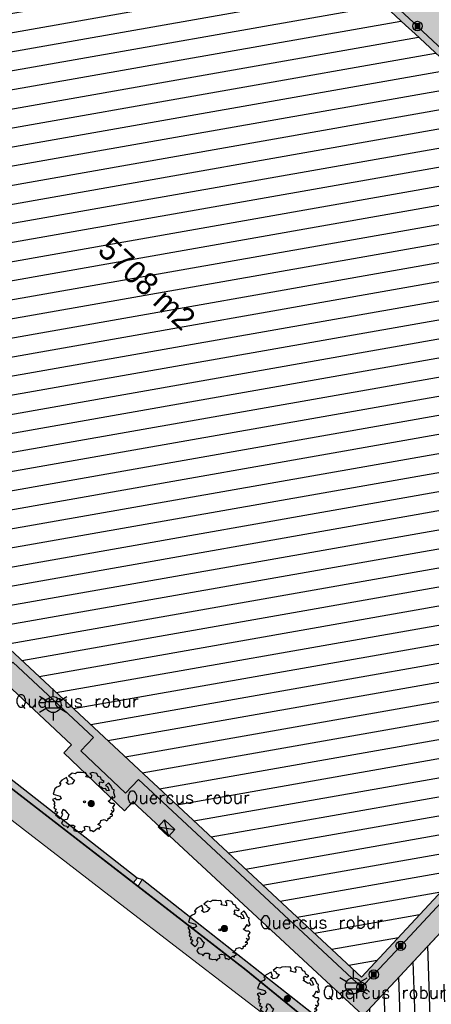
# Model space of a CAD drawing. Header units: metres. Extents: x 102852 to 106916, y 385458 to 392749.
# Tile 4 of 11: x 104504 to 104537, y 386010 to 386089. Entities that reach past the tile are written whole.
import ezdxf
from ezdxf.enums import TextEntityAlignment as Align

# ---------------------------------------------------------------- set-up
doc = ezdxf.new("R2010")
doc.units = ezdxf.units.M
for name, color, linetype, lineweight in [('0-BEPLANTING', 14, 'Continuous', 30), ('0-GRAS OM SPORTVELDEN', 2, 'Continuous', 30), ('0-HAAG', 82, 'Continuous', 30), ('0-HOCKEYVELD', 130, 'Continuous', 30), ('0-VERHARDING', 5, 'Continuous', 30), ('B-WE-GR-BOOM-S', 90, 'Continuous', 30), ('B-WE-GR-STRUIK-G', 90, 'Continuous', 13), ('B-WE-IE-MEUBILAIR_WEGMEUBILAIR-S', 7, 'Continuous', 30), ('B-WE-IE-OV-LICHTMAST-S', 40, 'Continuous', 30), ('B-WE-IE-TERREINAFSCHEIDING_KUNSTMATIG_HEKWERK-G', 6, 'Continuous', 0), ('B-WE-RI-HWA_KOLK_STRAATKOLK-S', 150, 'Continuous', 30), ('B-WE-VH-KANTVERHARDING-G', 60, 'Continuous', 13), ('B-WE-VH-MATERIAALGRENS-G', 31, 'Continuous', 13), ('Bomen', 84, 'Continuous', 0), ('Boomsoort', 10, 'Continuous', 0)]:
    doc.layers.add(name, color=color, linetype=linetype, lineweight=lineweight)
doc.styles.add('ISO 1 1000 T2 5 0', font='font_iso.shx', dxfattribs={"height": 2.5})
doc.styles.add('NLCS-ISO', font='NLCS-ISO.ttf')
doc.styles.add('NLCS-ISO-M200-T25', font='NLCS-ISO.ttf', dxfattribs={"height": 0.5})
doc.styles.add('Style-txt', font='txt.shx')

# ---------------------------------------------------------------- blocks, each defined once
blk = doc.blocks.new('SIE-WEG_PAAL_VAST_3')
blk.add_hatch(color=256).paths.add_polyline_path([(-0.37, -0.37), (-0.37, 0.37), (0.37, 0.37), (0.37, -0.37)])
blk.add_circle((0, 0), 0.75)
blk.add_3dface([(0.37, 0.37), (-0.37, 0.37), (-0.37, -0.37), (0.37, -0.37)])
at = {"style": 'NLCS-ISO'}
blk.add_attdef('TYPE', (0, 0), '', height=1.75, dxfattribs=at)
blk = doc.blocks.new('B-SIE-WEG_LICHTMAST-SO_3')
at = {"ltscale": 0.1}
for p, q in [((0, 1.27), (0, 2.53)), ((-1.1, 0.63), (-2.19, 1.27)), ((1.1, 0.63), (2.19, 1.27)), ((-1.1, -0.63), (-2.19, -1.27)), ((0, -1.27), (0, -2.53)), ((1.1, -0.63), (2.19, -1.27))]:
    blk.add_line(p, q, dxfattribs=at)
at = {"flags": 128}
for points in [[(-1.16, 0.5), (1.16, 0.5)], [(-1.16, -0.5), (1.16, -0.5)]]:
    blk.add_lwpolyline(points, dxfattribs=at)
at = {"ltscale": 0.1}
blk.add_circle((0, 0), 1.27, dxfattribs=at)
at = {"style": 'NLCS-ISO'}
blk.add_attdef('TYPE', text='', height=1.8, dxfattribs=at).set_placement((0, 2.53), align=Align.BOTTOM_CENTER)
blk = doc.blocks.new('Straatkolk 300x450')
at = {"layer": 'B-WE-RI-HWA_KOLK_STRAATKOLK-S'}
for p, q in [((-1.13, -0.75), (1.13, 0.75)), ((1.13, -0.75), (-1.13, 0.75))]:
    blk.add_line(p, q, dxfattribs=at)
blk.add_3dface([(-1.13, -0.75), (1.13, -0.75), (1.13, 0.75), (-1.13, 0.75)], dxfattribs=at)
blk = doc.blocks.new('SGR-BOOM_06_7')
at = {"linetype": 'Continuous', "flags": 128}
blk.add_lwpolyline([(2.7, 3.52), (2.53, 3.94), (2.2, 4.06), (1.94, 4.52), (1.27, 4.69), (0.86, 4.52), (1.11, 4.27), (1.06, 3.81), (0.23, 3.98), (0.35, 4.32), (0.18, 4.69), (-0.15, 4.61), (-0.49, 4.69), (-1.15, 4.65), (-1.49, 4.48), (-1.95, 4.57), (-2.54, 4.11), (-2.12, 3.9), (-1.99, 3.64), (-1.58, 3.44), (-1.99, 2.89), (-2.54, 2.77), (-2.92, 3.1), (-2.62, 3.22), (-2.87, 3.86), (-3.63, 3.43), (-4, 3.02), (-3.79, 2.85), (-4, 2.51), (-4.42, 2.35), (-4.72, 2.05), (-5.01, 1.21), (-3.88, 0.92), (-3.71, 0.54), (-4, 0.29), (-4.51, 0.29), (-4.6, 0.56), (-5.09, 0.38), (-4.76, -0.17), (-4.93, -0.38), (-4.72, -0.54), (-4.88, -1.01), (-4.53, -1.18), (-4.72, -1.55), (-4.42, -1.59), (-4.29, -1.71), (-4.62, -2.11), (-3.92, -2.68), (-3.67, -2.43), (-3.46, -1.97), (-3.63, -1.76), (-3.42, -1.17), (-3.12, -1.34), (-2.79, -1.76), (-2.5, -2.01), (-2.79, -2.81), (-3.42, -2.93), (-3.67, -3.39), (-3.33, -3.77), (-2.83, -3.9), (-2.77, -4.02), (-2.71, -4.15), (-2.33, -3.73), (-1.83, -3.73), (-1.57, -3.9), (-1.7, -4.27), (-1.7, -4.61), (-1.15, -4.74), (-0.61, -4.69), (-0.49, -4.94), (-0.23, -4.65), (0.1, -4.48), (-0.06, -4.01), (0.27, -3.9), (0.77, -4.02), (0.86, -4.61), (1.15, -4.57), (1.44, -4.74), (2.07, -4.23), (2.37, -4.36), (2.32, -4.15), (2.66, -3.98), (2.41, -3.73), (2.11, -3.64), (2.57, -3.23), (2.62, -2.98), (3.16, -2.85), (3.54, -3.06), (3.79, -2.81), (3.77, -2.63), (4.12, -2.63), (4.12, -2.39), (4.46, -2.26), (4.46, -2.05), (4.08, -2.05), (4.54, -1.59), (4.25, -1.42), (4.63, -1.55), (4.75, -1.26), (4.54, -0.92), (4.84, -0.46), (4.67, -0.25), (4.25, -0.25), (3.75, 0.08), (4.08, 0.29), (4.38, 0.84), (4.54, 0.59), (4.88, 0.71), (4.67, 1.43), (4.71, 1.89), (4.5, 1.97), (4.16, 2.64), (3.83, 3.01), (3.37, 2.6), (3.66, 2.43), (3.91, 1.8), (3.54, 1.72), (3.33, 2.14), (2.99, 2.05), (2.66, 2.31), (2.24, 2.51), (2.45, 2.68), (2.32, 2.93), (2.53, 3.18), (2.87, 3.06), (3.16, 3.23)], close=True, dxfattribs=at)
blk.add_circle((0, 0), 0.15)
at = {"style": 'NLCS-ISO-M200-T25'}
blk.add_attdef('TYPE', (0, 0), '', height=1.8, dxfattribs=at)
blk = doc.blocks.new('MPOLYGON_538')
at = {"layer": 'Bomen', "flags": 128}
for points in [[(104509.213, 386026.235), (104509.208, 386026.186), (104509.708, 386026.186)], [(104509.208, 386026.186), (104509.213, 386026.137), (104509.704, 386026.137)], [(104509.208, 386026.186), (104509.708, 386026.186), (104509.704, 386026.137)], [(104509.228, 386026.282), (104509.213, 386026.235), (104509.704, 386026.235)], [(104509.213, 386026.235), (104509.704, 386026.235), (104509.708, 386026.186)], [(104509.213, 386026.137), (104509.228, 386026.091), (104509.689, 386026.091)], [(104509.213, 386026.137), (104509.704, 386026.137), (104509.689, 386026.091)], [(104509.251, 386026.325), (104509.228, 386026.282), (104509.689, 386026.282)], [(104509.228, 386026.282), (104509.689, 386026.282), (104509.704, 386026.235)], [(104509.228, 386026.091), (104509.251, 386026.047), (104509.666, 386026.047)], [(104509.228, 386026.091), (104509.689, 386026.091), (104509.666, 386026.047)], [(104509.282, 386026.363), (104509.251, 386026.325), (104509.666, 386026.325)], [(104509.251, 386026.325), (104509.666, 386026.325), (104509.689, 386026.282)], [(104509.251, 386026.047), (104509.282, 386026.009), (104509.635, 386026.009)], [(104509.251, 386026.047), (104509.666, 386026.047), (104509.635, 386026.009)], [(104509.32, 386026.394), (104509.282, 386026.363), (104509.635, 386026.363)], [(104509.282, 386026.363), (104509.635, 386026.363), (104509.666, 386026.325)], [(104509.282, 386026.009), (104509.32, 386025.978), (104509.597, 386025.978)], [(104509.282, 386026.009), (104509.635, 386026.009), (104509.597, 386025.978)], [(104509.363, 386026.417), (104509.32, 386026.394), (104509.597, 386026.394)], [(104509.32, 386026.394), (104509.597, 386026.394), (104509.635, 386026.363)], [(104509.32, 386025.978), (104509.363, 386025.955), (104509.554, 386025.955)], [(104509.32, 386025.978), (104509.597, 386025.978), (104509.554, 386025.955)], [(104509.41, 386026.431), (104509.363, 386026.417), (104509.554, 386026.417)], [(104509.363, 386026.417), (104509.554, 386026.417), (104509.597, 386026.394)], [(104509.363, 386025.955), (104509.41, 386025.941), (104509.507, 386025.941)], [(104509.363, 386025.955), (104509.554, 386025.955), (104509.507, 386025.941)], [(104509.458, 386026.436), (104509.41, 386026.431), (104509.507, 386026.431)], [(104509.41, 386026.431), (104509.507, 386026.431), (104509.554, 386026.417)], [(104509.41, 386025.941), (104509.507, 386025.941), (104509.458, 386025.936)]]:
    blk.add_lwpolyline(points, close=True, dxfattribs=at)
at = {"layer": 'Bomen', "color": 74, "true_color": 0x55aa00, "flags": 128}
for points in [[(104509.208, 386026.186), (104509.213, 386026.235)], [(104509.213, 386026.137), (104509.208, 386026.186)], [(104509.213, 386026.235), (104509.228, 386026.282)], [(104509.228, 386026.091), (104509.213, 386026.137)], [(104509.228, 386026.282), (104509.251, 386026.325)], [(104509.251, 386026.047), (104509.228, 386026.091)], [(104509.251, 386026.325), (104509.282, 386026.363)], [(104509.282, 386026.009), (104509.251, 386026.047)], [(104509.282, 386026.363), (104509.32, 386026.394)], [(104509.32, 386025.978), (104509.282, 386026.009)], [(104509.32, 386026.394), (104509.363, 386026.417)], [(104509.363, 386025.955), (104509.32, 386025.978)], [(104509.363, 386026.417), (104509.41, 386026.431)], [(104509.41, 386025.941), (104509.363, 386025.955)], [(104509.41, 386026.431), (104509.458, 386026.436)], [(104509.458, 386025.936), (104509.41, 386025.941)], [(104509.458, 386026.436), (104509.507, 386026.431)], [(104509.507, 386025.941), (104509.458, 386025.936)], [(104509.507, 386026.431), (104509.554, 386026.417)], [(104509.554, 386025.955), (104509.507, 386025.941)], [(104509.554, 386026.417), (104509.597, 386026.394)], [(104509.597, 386025.978), (104509.554, 386025.955)], [(104509.597, 386026.394), (104509.635, 386026.363)], [(104509.635, 386026.009), (104509.597, 386025.978)], [(104509.635, 386026.363), (104509.666, 386026.325)], [(104509.666, 386026.047), (104509.635, 386026.009)], [(104509.666, 386026.325), (104509.689, 386026.282)], [(104509.689, 386026.091), (104509.666, 386026.047)], [(104509.689, 386026.282), (104509.704, 386026.235)], [(104509.704, 386026.137), (104509.689, 386026.091)], [(104509.704, 386026.235), (104509.708, 386026.186)], [(104509.708, 386026.186), (104509.704, 386026.137)]]:
    blk.add_lwpolyline(points, dxfattribs=at)
at = {"layer": 'Bomen'}
for points in [[(104509.213, 386026.235), (104509.208, 386026.186), (104509.708, 386026.186)], [(104509.228, 386026.282), (104509.213, 386026.235), (104509.704, 386026.235)], [(104509.213, 386026.235), (104509.704, 386026.235), (104509.708, 386026.186)], [(104509.251, 386026.325), (104509.228, 386026.282), (104509.689, 386026.282)], [(104509.228, 386026.282), (104509.689, 386026.282), (104509.704, 386026.235)], [(104509.282, 386026.363), (104509.251, 386026.325), (104509.666, 386026.325)], [(104509.251, 386026.325), (104509.666, 386026.325), (104509.689, 386026.282)], [(104509.32, 386026.394), (104509.282, 386026.363), (104509.635, 386026.363)], [(104509.282, 386026.363), (104509.635, 386026.363), (104509.666, 386026.325)], [(104509.363, 386026.417), (104509.32, 386026.394), (104509.597, 386026.394)], [(104509.32, 386026.394), (104509.597, 386026.394), (104509.635, 386026.363)], [(104509.41, 386026.431), (104509.363, 386026.417), (104509.554, 386026.417)], [(104509.363, 386026.417), (104509.554, 386026.417), (104509.597, 386026.394)], [(104509.458, 386026.436), (104509.41, 386026.431), (104509.507, 386026.431)], [(104509.41, 386026.431), (104509.507, 386026.431), (104509.554, 386026.417)]]:
    blk.add_solid(points, dxfattribs=at)
at = {"layer": 'Bomen', "extrusion": (0, 0, -1)}
for points in [[(-104509.208, 386026.186), (-104509.213, 386026.137), (-104509.704, 386026.137)], [(-104509.208, 386026.186), (-104509.708, 386026.186), (-104509.704, 386026.137)], [(-104509.213, 386026.137), (-104509.228, 386026.091), (-104509.689, 386026.091)], [(-104509.213, 386026.137), (-104509.704, 386026.137), (-104509.689, 386026.091)], [(-104509.228, 386026.091), (-104509.251, 386026.047), (-104509.666, 386026.047)], [(-104509.228, 386026.091), (-104509.689, 386026.091), (-104509.666, 386026.047)], [(-104509.251, 386026.047), (-104509.282, 386026.009), (-104509.635, 386026.009)], [(-104509.251, 386026.047), (-104509.666, 386026.047), (-104509.635, 386026.009)], [(-104509.282, 386026.009), (-104509.32, 386025.978), (-104509.597, 386025.978)], [(-104509.282, 386026.009), (-104509.635, 386026.009), (-104509.597, 386025.978)], [(-104509.32, 386025.978), (-104509.363, 386025.955), (-104509.554, 386025.955)], [(-104509.32, 386025.978), (-104509.597, 386025.978), (-104509.554, 386025.955)], [(-104509.363, 386025.955), (-104509.41, 386025.941), (-104509.507, 386025.941)], [(-104509.363, 386025.955), (-104509.554, 386025.955), (-104509.507, 386025.941)], [(-104509.41, 386025.941), (-104509.507, 386025.941), (-104509.458, 386025.936)]]:
    blk.add_solid(points, dxfattribs=at)
blk = doc.blocks.new('MPOLYGON_550')
at = {"layer": 'Bomen', "flags": 128}
for points in [[(104524.876, 386010.663), (104524.871, 386010.615), (104525.371, 386010.615)], [(104524.871, 386010.615), (104524.876, 386010.566), (104525.367, 386010.566)], [(104524.871, 386010.615), (104525.371, 386010.615), (104525.367, 386010.566)], [(104524.891, 386010.71), (104524.876, 386010.663), (104525.367, 386010.663)], [(104524.876, 386010.663), (104525.367, 386010.663), (104525.371, 386010.615)], [(104524.876, 386010.566), (104524.891, 386010.519), (104525.352, 386010.519)], [(104524.876, 386010.566), (104525.367, 386010.566), (104525.352, 386010.519)], [(104524.914, 386010.754), (104524.891, 386010.71), (104525.352, 386010.71)], [(104524.891, 386010.71), (104525.352, 386010.71), (104525.367, 386010.663)], [(104524.891, 386010.519), (104524.914, 386010.476), (104525.329, 386010.476)], [(104524.891, 386010.519), (104525.352, 386010.519), (104525.329, 386010.476)], [(104524.945, 386010.791), (104524.914, 386010.754), (104525.329, 386010.754)], [(104524.914, 386010.754), (104525.329, 386010.754), (104525.352, 386010.71)], [(104524.914, 386010.476), (104524.945, 386010.438), (104525.298, 386010.438)], [(104524.914, 386010.476), (104525.329, 386010.476), (104525.298, 386010.438)], [(104524.983, 386010.823), (104524.945, 386010.791), (104525.298, 386010.791)], [(104524.945, 386010.791), (104525.298, 386010.791), (104525.329, 386010.754)], [(104524.945, 386010.438), (104524.983, 386010.407), (104525.26, 386010.407)], [(104524.945, 386010.438), (104525.298, 386010.438), (104525.26, 386010.407)], [(104525.026, 386010.846), (104524.983, 386010.823), (104525.26, 386010.823)], [(104524.983, 386010.823), (104525.26, 386010.823), (104525.298, 386010.791)], [(104524.983, 386010.407), (104525.026, 386010.384), (104525.217, 386010.384)], [(104524.983, 386010.407), (104525.26, 386010.407), (104525.217, 386010.384)], [(104525.073, 386010.86), (104525.026, 386010.846), (104525.217, 386010.846)], [(104525.026, 386010.846), (104525.217, 386010.846), (104525.26, 386010.823)], [(104525.026, 386010.384), (104525.073, 386010.37), (104525.17, 386010.37)], [(104525.026, 386010.384), (104525.217, 386010.384), (104525.17, 386010.37)], [(104525.121, 386010.865), (104525.073, 386010.86), (104525.17, 386010.86)], [(104525.073, 386010.86), (104525.17, 386010.86), (104525.217, 386010.846)], [(104525.073, 386010.37), (104525.17, 386010.37), (104525.121, 386010.365)]]:
    blk.add_lwpolyline(points, close=True, dxfattribs=at)
at = {"layer": 'Bomen', "color": 74, "true_color": 0x55aa00, "flags": 128}
for points in [[(104524.871, 386010.615), (104524.876, 386010.663)], [(104524.876, 386010.566), (104524.871, 386010.615)], [(104524.876, 386010.663), (104524.891, 386010.71)], [(104524.891, 386010.519), (104524.876, 386010.566)], [(104524.891, 386010.71), (104524.914, 386010.754)], [(104524.914, 386010.476), (104524.891, 386010.519)], [(104524.914, 386010.754), (104524.945, 386010.791)], [(104524.945, 386010.438), (104524.914, 386010.476)], [(104524.945, 386010.791), (104524.983, 386010.823)], [(104524.983, 386010.407), (104524.945, 386010.438)], [(104524.983, 386010.823), (104525.026, 386010.846)], [(104525.026, 386010.384), (104524.983, 386010.407)], [(104525.026, 386010.846), (104525.073, 386010.86)], [(104525.073, 386010.37), (104525.026, 386010.384)], [(104525.073, 386010.86), (104525.121, 386010.865)], [(104525.121, 386010.365), (104525.073, 386010.37)], [(104525.121, 386010.865), (104525.17, 386010.86)], [(104525.17, 386010.37), (104525.121, 386010.365)], [(104525.17, 386010.86), (104525.217, 386010.846)], [(104525.217, 386010.384), (104525.17, 386010.37)], [(104525.217, 386010.846), (104525.26, 386010.823)], [(104525.26, 386010.407), (104525.217, 386010.384)], [(104525.26, 386010.823), (104525.298, 386010.791)], [(104525.298, 386010.438), (104525.26, 386010.407)], [(104525.298, 386010.791), (104525.329, 386010.754)], [(104525.329, 386010.476), (104525.298, 386010.438)], [(104525.329, 386010.754), (104525.352, 386010.71)], [(104525.352, 386010.519), (104525.329, 386010.476)], [(104525.352, 386010.71), (104525.367, 386010.663)], [(104525.367, 386010.566), (104525.352, 386010.519)], [(104525.367, 386010.663), (104525.371, 386010.615)], [(104525.371, 386010.615), (104525.367, 386010.566)]]:
    blk.add_lwpolyline(points, dxfattribs=at)
at = {"layer": 'Bomen'}
for points in [[(104524.876, 386010.663), (104524.871, 386010.615), (104525.371, 386010.615)], [(104524.891, 386010.71), (104524.876, 386010.663), (104525.367, 386010.663)], [(104524.876, 386010.663), (104525.367, 386010.663), (104525.371, 386010.615)], [(104524.914, 386010.754), (104524.891, 386010.71), (104525.352, 386010.71)], [(104524.891, 386010.71), (104525.352, 386010.71), (104525.367, 386010.663)], [(104524.945, 386010.791), (104524.914, 386010.754), (104525.329, 386010.754)], [(104524.914, 386010.754), (104525.329, 386010.754), (104525.352, 386010.71)], [(104524.983, 386010.823), (104524.945, 386010.791), (104525.298, 386010.791)], [(104524.945, 386010.791), (104525.298, 386010.791), (104525.329, 386010.754)], [(104525.026, 386010.846), (104524.983, 386010.823), (104525.26, 386010.823)], [(104524.983, 386010.823), (104525.26, 386010.823), (104525.298, 386010.791)], [(104525.073, 386010.86), (104525.026, 386010.846), (104525.217, 386010.846)], [(104525.026, 386010.846), (104525.217, 386010.846), (104525.26, 386010.823)], [(104525.121, 386010.865), (104525.073, 386010.86), (104525.17, 386010.86)], [(104525.073, 386010.86), (104525.17, 386010.86), (104525.217, 386010.846)]]:
    blk.add_solid(points, dxfattribs=at)
at = {"layer": 'Bomen', "extrusion": (0, 0, -1)}
for points in [[(-104524.871, 386010.615), (-104524.876, 386010.566), (-104525.367, 386010.566)], [(-104524.871, 386010.615), (-104525.371, 386010.615), (-104525.367, 386010.566)], [(-104524.876, 386010.566), (-104524.891, 386010.519), (-104525.352, 386010.519)], [(-104524.876, 386010.566), (-104525.367, 386010.566), (-104525.352, 386010.519)], [(-104524.891, 386010.519), (-104524.914, 386010.476), (-104525.329, 386010.476)], [(-104524.891, 386010.519), (-104525.352, 386010.519), (-104525.329, 386010.476)], [(-104524.914, 386010.476), (-104524.945, 386010.438), (-104525.298, 386010.438)], [(-104524.914, 386010.476), (-104525.329, 386010.476), (-104525.298, 386010.438)], [(-104524.945, 386010.438), (-104524.983, 386010.407), (-104525.26, 386010.407)], [(-104524.945, 386010.438), (-104525.298, 386010.438), (-104525.26, 386010.407)], [(-104524.983, 386010.407), (-104525.026, 386010.384), (-104525.217, 386010.384)], [(-104524.983, 386010.407), (-104525.26, 386010.407), (-104525.217, 386010.384)], [(-104525.026, 386010.384), (-104525.073, 386010.37), (-104525.17, 386010.37)], [(-104525.026, 386010.384), (-104525.217, 386010.384), (-104525.17, 386010.37)], [(-104525.073, 386010.37), (-104525.17, 386010.37), (-104525.121, 386010.365)]]:
    blk.add_solid(points, dxfattribs=at)
blk = doc.blocks.new('MPOLYGON_654')
at = {"layer": 'Bomen', "flags": 128}
for points in [[(104519.849, 386016.263), (104519.844, 386016.214), (104520.344, 386016.214)], [(104519.844, 386016.214), (104519.849, 386016.166), (104520.339, 386016.166)], [(104519.844, 386016.214), (104520.344, 386016.214), (104520.339, 386016.166)], [(104519.863, 386016.31), (104519.849, 386016.263), (104520.339, 386016.263)], [(104519.849, 386016.263), (104520.339, 386016.263), (104520.344, 386016.214)], [(104519.849, 386016.166), (104519.863, 386016.119), (104520.325, 386016.119)], [(104519.849, 386016.166), (104520.339, 386016.166), (104520.325, 386016.119)], [(104519.886, 386016.353), (104519.863, 386016.31), (104520.325, 386016.31)], [(104519.863, 386016.31), (104520.325, 386016.31), (104520.339, 386016.263)], [(104519.863, 386016.119), (104519.886, 386016.076), (104520.302, 386016.076)], [(104519.863, 386016.119), (104520.325, 386016.119), (104520.302, 386016.076)], [(104519.917, 386016.391), (104519.886, 386016.353), (104520.302, 386016.353)], [(104519.886, 386016.353), (104520.302, 386016.353), (104520.325, 386016.31)], [(104519.886, 386016.076), (104519.917, 386016.038), (104520.271, 386016.038)], [(104519.886, 386016.076), (104520.302, 386016.076), (104520.271, 386016.038)], [(104519.955, 386016.422), (104519.917, 386016.391), (104520.271, 386016.391)], [(104519.917, 386016.391), (104520.271, 386016.391), (104520.302, 386016.353)], [(104519.917, 386016.038), (104519.955, 386016.007), (104520.233, 386016.007)], [(104519.917, 386016.038), (104520.271, 386016.038), (104520.233, 386016.007)], [(104519.998, 386016.445), (104519.955, 386016.422), (104520.233, 386016.422)], [(104519.955, 386016.422), (104520.233, 386016.422), (104520.271, 386016.391)], [(104519.955, 386016.007), (104519.998, 386015.983), (104520.19, 386015.983)], [(104519.955, 386016.007), (104520.233, 386016.007), (104520.19, 386015.983)], [(104520.045, 386016.46), (104519.998, 386016.445), (104520.19, 386016.445)], [(104519.998, 386016.445), (104520.19, 386016.445), (104520.233, 386016.422)], [(104519.998, 386015.983), (104520.045, 386015.969), (104520.143, 386015.969)], [(104519.998, 386015.983), (104520.19, 386015.983), (104520.143, 386015.969)], [(104520.094, 386016.464), (104520.045, 386016.46), (104520.143, 386016.46)], [(104520.045, 386016.46), (104520.143, 386016.46), (104520.19, 386016.445)], [(104520.045, 386015.969), (104520.143, 386015.969), (104520.094, 386015.964)]]:
    blk.add_lwpolyline(points, close=True, dxfattribs=at)
at = {"layer": 'Bomen', "color": 74, "true_color": 0x55aa00, "flags": 128}
for points in [[(104519.844, 386016.214), (104519.849, 386016.263)], [(104519.849, 386016.166), (104519.844, 386016.214)], [(104519.849, 386016.263), (104519.863, 386016.31)], [(104519.863, 386016.119), (104519.849, 386016.166)], [(104519.863, 386016.31), (104519.886, 386016.353)], [(104519.886, 386016.076), (104519.863, 386016.119)], [(104519.886, 386016.353), (104519.917, 386016.391)], [(104519.917, 386016.038), (104519.886, 386016.076)], [(104519.917, 386016.391), (104519.955, 386016.422)], [(104519.955, 386016.007), (104519.917, 386016.038)], [(104519.955, 386016.422), (104519.998, 386016.445)], [(104519.998, 386015.983), (104519.955, 386016.007)], [(104519.998, 386016.445), (104520.045, 386016.46)], [(104520.045, 386015.969), (104519.998, 386015.983)], [(104520.045, 386016.46), (104520.094, 386016.464)], [(104520.094, 386015.964), (104520.045, 386015.969)], [(104520.094, 386016.464), (104520.143, 386016.46)], [(104520.143, 386015.969), (104520.094, 386015.964)], [(104520.143, 386016.46), (104520.19, 386016.445)], [(104520.19, 386015.983), (104520.143, 386015.969)], [(104520.19, 386016.445), (104520.233, 386016.422)], [(104520.233, 386016.007), (104520.19, 386015.983)], [(104520.233, 386016.422), (104520.271, 386016.391)], [(104520.271, 386016.038), (104520.233, 386016.007)], [(104520.271, 386016.391), (104520.302, 386016.353)], [(104520.302, 386016.076), (104520.271, 386016.038)], [(104520.302, 386016.353), (104520.325, 386016.31)], [(104520.325, 386016.119), (104520.302, 386016.076)], [(104520.325, 386016.31), (104520.339, 386016.263)], [(104520.339, 386016.166), (104520.325, 386016.119)], [(104520.339, 386016.263), (104520.344, 386016.214)], [(104520.344, 386016.214), (104520.339, 386016.166)]]:
    blk.add_lwpolyline(points, dxfattribs=at)
at = {"layer": 'Bomen'}
for points in [[(104519.849, 386016.263), (104519.844, 386016.214), (104520.344, 386016.214)], [(104519.863, 386016.31), (104519.849, 386016.263), (104520.339, 386016.263)], [(104519.849, 386016.263), (104520.339, 386016.263), (104520.344, 386016.214)], [(104519.886, 386016.353), (104519.863, 386016.31), (104520.325, 386016.31)], [(104519.863, 386016.31), (104520.325, 386016.31), (104520.339, 386016.263)], [(104519.917, 386016.391), (104519.886, 386016.353), (104520.302, 386016.353)], [(104519.886, 386016.353), (104520.302, 386016.353), (104520.325, 386016.31)], [(104519.955, 386016.422), (104519.917, 386016.391), (104520.271, 386016.391)], [(104519.917, 386016.391), (104520.271, 386016.391), (104520.302, 386016.353)], [(104519.998, 386016.445), (104519.955, 386016.422), (104520.233, 386016.422)], [(104519.955, 386016.422), (104520.233, 386016.422), (104520.271, 386016.391)], [(104520.045, 386016.46), (104519.998, 386016.445), (104520.19, 386016.445)], [(104519.998, 386016.445), (104520.19, 386016.445), (104520.233, 386016.422)], [(104520.094, 386016.464), (104520.045, 386016.46), (104520.143, 386016.46)], [(104520.045, 386016.46), (104520.143, 386016.46), (104520.19, 386016.445)]]:
    blk.add_solid(points, dxfattribs=at)
at = {"layer": 'Bomen', "extrusion": (0, 0, -1)}
for points in [[(-104519.844, 386016.214), (-104519.849, 386016.166), (-104520.339, 386016.166)], [(-104519.844, 386016.214), (-104520.344, 386016.214), (-104520.339, 386016.166)], [(-104519.849, 386016.166), (-104519.863, 386016.119), (-104520.325, 386016.119)], [(-104519.849, 386016.166), (-104520.339, 386016.166), (-104520.325, 386016.119)], [(-104519.863, 386016.119), (-104519.886, 386016.076), (-104520.302, 386016.076)], [(-104519.863, 386016.119), (-104520.325, 386016.119), (-104520.302, 386016.076)], [(-104519.886, 386016.076), (-104519.917, 386016.038), (-104520.271, 386016.038)], [(-104519.886, 386016.076), (-104520.302, 386016.076), (-104520.271, 386016.038)], [(-104519.917, 386016.038), (-104519.955, 386016.007), (-104520.233, 386016.007)], [(-104519.917, 386016.038), (-104520.271, 386016.038), (-104520.233, 386016.007)], [(-104519.955, 386016.007), (-104519.998, 386015.983), (-104520.19, 386015.983)], [(-104519.955, 386016.007), (-104520.233, 386016.007), (-104520.19, 386015.983)], [(-104519.998, 386015.983), (-104520.045, 386015.969), (-104520.143, 386015.969)], [(-104519.998, 386015.983), (-104520.19, 386015.983), (-104520.143, 386015.969)], [(-104520.045, 386015.969), (-104520.143, 386015.969), (-104520.094, 386015.964)]]:
    blk.add_solid(points, dxfattribs=at)

msp = doc.modelspace()

# ---------------------------------------------------------------- hatches: boundary and pattern name
at = {"layer": '0-BEPLANTING', "extrusion": (0, 0, -1)}
h = msp.add_hatch(dxfattribs=at)
h.set_pattern_fill('HATCH', color=256, scale=0.1, style=0, pattern_type=2)
h.set_pattern_definition([(268.1149, (-104582.728, 386064.554), (1.19935, -0.039475), [])])
h.paths.add_polyline_path([(-104582.728, 386064.554), (-104589.069, 386058.617), (-104532.686, 385997.71), (-104531.275, 385997.345), (-104530.893, 385997.654), (-104529.897, 385999.262), (-104530.644, 386001.198), (-104531.596, 386004.918), (-104531.85, 386005.714), (-104529.697, 386007.41), (-104531.166, 386009.275)])
at = {"layer": '0-HAAG', "ltscale": 0.2, "true_color": 0x136734}
for points in [[(104490.488, 386037.939), (104490.013, 386037.512), (104512.829, 386019.88), (104513.121, 386020.238)], [(104490.488, 386037.939), (104490.013, 386037.512), (104512.829, 386019.88), (104513.121, 386020.238)], [(104531.85, 386005.714), (104513.535, 386020.139), (104513.207, 386019.588), (104521.796, 386012.946), (104531.595, 386004.973), (104531.85, 386005.714), (104513.535, 386020.139)], [(104531.85, 386005.714), (104513.535, 386020.139), (104513.207, 386019.588), (104521.796, 386012.946), (104531.595, 386004.973), (104531.85, 386005.714), (104513.535, 386020.139)]]:
    msp.add_hatch(color=116, dxfattribs=at).paths.add_polyline_path(points)
at = {"layer": '0-HOCKEYVELD'}
h = msp.add_hatch(dxfattribs=at)
h.set_pattern_fill('HATCH', color=256, scale=0.1, style=0, pattern_type=2)
h.set_pattern_definition([(10, (104535.0137, 386073.5585), (-0.260472, 1.477212), [])])
h.paths.add_polyline_path([(104534.547, 386088.317), (104498.556, 386121.859), (104459.026, 386079.429), (104531.042, 386012.341), (104570.587, 386054.761), (104535.317, 386087.619)])
at = {"layer": '0-VERHARDING', "ltscale": 0.2, "true_color": 0x939598, "extrusion": (0, 0, -1)}
h = msp.add_hatch(color=252, dxfattribs=at)
h.paths.add_polyline_path([(-104545.831, 386099.819), (-104548.094, 386107.205), (-104549.994, 386120.024), (-104539.764, 386121.466), (-104539.51, 386120.577), (-104540.382, 386120.452), (-104548.985, 386119.168), (-104547.269, 386107.67), (-104544.928, 386100.271)], flags=17)
h.paths.add_polyline_path([(-104487.548, 386048.579), (-104488.187, 386049.238), (-104487.499, 386050.166), (-104485.257, 386052.259), (-104486.295, 386053.346), (-104488.501, 386051.27), (-104488.775, 386051.715), (-104459.026, 386079.429), (-104498.556, 386121.859), (-104535.855, 386087.118), (-104537.355, 386088.728), (-104546.515, 386098.578), (-104545.831, 386099.819), (-104544.928, 386100.271), (-104544.709, 386100.39), (-104544.004, 386098.057), (-104543.329, 386097.486), (-104542.807, 386098.339), (-104543.474, 386102.955), (-104543.827, 386102.972), (-104535.772, 386104.117), (-104536.905, 386112.193), (-104539.142, 386111.999), (-104539.432, 386113.944), (-104537.573, 386114.249), (-104539.51, 386120.577), (-104539.764, 386121.466), (-104544.445, 386137.178), (-104544.692, 386138.046), (-104545.084, 386138.86), (-104545.609, 386139.594), (-104540.945, 386141.397), (-104541.634, 386140.792), (-104538.984, 386131.996), (-104535.816, 386121.488), (-104534.116, 386115.719), (-104529.901, 386106.258), (-104521.318, 386114.232), (-104517.767, 386110.408), (-104498.352, 386128.536), (-104495.387, 386125.358), (-104492.518, 386144.681), (-104491.009, 386145.111), (-104494.151, 386124.071), (-104484.808, 386113.997), (-104445.912, 386072.266), (-104448.891, 386069.215), (-104457.102, 386078.249), (-104474.336, 386062.154), (-104473.754, 386061.494), (-104478.588, 386056.958), (-104479.225, 386057.569), (-104484.309, 386052.876), (-104483.704, 386052.241)], flags=17)
msp.add_hatch(color=252, dxfattribs=at).paths.add_polyline_path([(-104531.166, 386009.275), (-104582.728, 386064.554), (-104581.702, 386065.949), (-104572.466, 386056.011), (-104537.355, 386088.728), (-104535.855, 386087.118), (-104570.587, 386054.761), (-104531.042, 386012.341), (-104501.282, 386040.065), (-104500.926, 386039.683), (-104503.135, 386037.61), (-104502.132, 386036.522), (-104499.891, 386038.618), (-104498.223, 386038.693), (-104502.095, 386035.054), (-104502.712, 386035.728), (-104507.87, 386030.873), (-104507.266, 386030.23), (-104512.113, 386025.602), (-104512.773, 386026.316)])
at = {"layer": '0-VERHARDING', "ltscale": 0.2, "true_color": 0x939598}
msp.add_hatch(color=252, dxfattribs=at).paths.add_polyline_path([(104530.645, 386003.684), (104447.389, 386067.834), (104445.047, 386069.634), (104445.825, 386072.283), (104448.804, 386069.232), (104489.45, 386037.896), (104489.926, 386037.529), (104512.742, 386019.897), (104513.12, 386019.605), (104521.709, 386012.963), (104531.596, 386004.918)])

# ---------------------------------------------------------------- linework, layer by layer
at = {"layer": '0-BEPLANTING', "flags": 128}
msp.add_lwpolyline([(104582.728, 386064.554), (104589.069, 386058.617), (104532.686, 385997.71), (104532.071, 385997.345), (104531.275, 385997.345), (104530.51, 385997.962), (104529.897, 385999.262), (104530.644, 386001.198), (104531.596, 386004.918), (104531.85, 386005.714), (104529.697, 386007.41), (104531.166, 386009.275)], close=True, dxfattribs=at)
at = {"layer": '0-GRAS OM SPORTVELDEN', "flags": 128}
for points in [[(104529.697, 386007.41), (104513.535, 386020.139), (104513.121, 386020.238), (104490.488, 386037.939)], [(104502.712, 386035.728), (104507.87, 386030.873), (104507.266, 386030.23), (104512.113, 386025.602), (104512.653, 386026.186), (104512.773, 386026.316), (104531.166, 386009.275)]]:
    msp.add_lwpolyline(points, dxfattribs=at)
at = {"layer": 'B-WE-GR-STRUIK-G', "flags": 128}
msp.add_lwpolyline([(104531.85, 386005.714), (104513.535, 386020.139), (104513.207, 386019.588), (104521.796, 386012.946), (104531.595, 386004.973)], close=True, dxfattribs=at)
at = {"layer": 'B-WE-GR-STRUIK-G'}
msp.add_3dface([(104490.488, 386037.939), (104490.013, 386037.512), (104512.829, 386019.88), (104513.121, 386020.238)], dxfattribs=at)
at = {"layer": 'B-WE-IE-TERREINAFSCHEIDING_KUNSTMATIG_HEKWERK-G', "flags": 128}
for points in [[(104535.506, 386088.253), (104534.493, 386089.164), (104519.89, 386102.805), (104516.807, 386105.693), (104498.572, 386122.69), (104497.612, 386121.675), (104495.428, 386119.268), (104461.356, 386082.712), (104459.167, 386080.407), (104458.239, 386079.401), (104476.122, 386062.755), (104475.047, 386061.645), (104478.662, 386058.282), (104479.707, 386059.396), (104486.163, 386053.367), (104485.694, 386052.791)], [(104502.643, 386036.974), (104503.188, 386037.483), (104509.65, 386031.464), (104508.615, 386030.385), (104512.183, 386027.008), (104513.228, 386028.106), (104531.045, 386011.543), (104532.023, 386012.535), (104534.171, 386014.839), (104568.272, 386051.432), (104571.38, 386054.775), (104535.55, 386088.181)]]:
    msp.add_lwpolyline(points, dxfattribs=at)
at = {"layer": 'B-WE-VH-KANTVERHARDING-G', "flags": 128}
for points in [[(104457.102, 386078.249), (104474.336, 386062.154), (104473.754, 386061.494), (104478.588, 386056.958), (104479.225, 386057.569), (104484.309, 386052.876), (104483.704, 386052.241), (104487.548, 386048.579), (104488.187, 386049.238), (104498.832, 386039.32), (104498.223, 386038.693), (104502.095, 386035.054), (104502.712, 386035.728), (104507.87, 386030.873), (104507.266, 386030.23), (104512.113, 386025.602), (104512.773, 386026.316), (104531.166, 386009.275)], [(104521.709, 386012.963), (104512.85, 386019.814), (104489.519, 386037.843), (104448.804, 386069.232)], [(104521.796, 386012.946), (104512.937, 386019.797), (104489.606, 386037.826), (104448.891, 386069.215)], [(104531.166, 386009.275), (104570.229, 386051.129), (104582.728, 386064.554)]]:
    msp.add_lwpolyline(points, dxfattribs=at)
at = {"layer": 'B-WE-VH-KANTVERHARDING-G', "ltscale": 0.2, "flags": 128}
msp.add_lwpolyline([(104521.709, 386012.963), (104531.596, 386004.918), (104530.645, 386003.684), (104511.807, 386018.151), (104447.389, 386067.834)], dxfattribs=at)
at = {"layer": 'B-WE-VH-MATERIAALGRENS-G', "flags": 128}
msp.add_lwpolyline([(104534.547, 386088.317), (104498.556, 386121.859), (104459.026, 386079.429), (104531.042, 386012.341), (104570.587, 386054.761), (104535.317, 386087.619)], close=True, dxfattribs=at)

# ---------------------------------------------------------------- block references
at = {"layer": 'B-WE-GR-BOOM-S', "xscale": 0.5, "yscale": 0.5, "zscale": 0.5, "rotation": 360}
for p in [(104508.923, 386026.331), (104519.718, 386016.114), (104525.252, 386010.811)]:
    msp.add_blockref('SGR-BOOM_06_7', p, dxfattribs=at)
at = {"layer": 'B-WE-IE-MEUBILAIR_WEGMEUBILAIR-S', "xscale": 0.5, "yscale": 0.5, "zscale": 0.5, "rotation": 360}
for p in [(104535.506, 386088.253), (104534.171, 386014.839), (104532.023, 386012.535), (104531.045, 386011.543)]:
    msp.add_blockref('SIE-WEG_PAAL_VAST_3', p, dxfattribs=at)
at = {"layer": 'B-WE-IE-OV-LICHTMAST-S', "xscale": 0.5, "yscale": 0.5, "zscale": 0.5, "rotation": 360}
for p in [(104506.415, 386034.087), (104530.396, 386011.638)]:
    msp.add_blockref('B-SIE-WEG_LICHTMAST-SO_3', p, dxfattribs=at)
at = {"layer": 'B-WE-RI-HWA_KOLK_STRAATKOLK-S', "xscale": 0.5, "yscale": 0.5, "zscale": 0.5, "rotation": 317.1452391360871}
msp.add_blockref('Straatkolk 300x450', (104515.465, 386024.22), dxfattribs=at)
at = {"layer": 'Bomen', "rotation": 360}
for name in ['MPOLYGON_538', 'MPOLYGON_654', 'MPOLYGON_550']:
    msp.add_blockref(name, (0, 0, 0.134), dxfattribs=at)

# ---------------------------------------------------------------- texts
at = {"insert": (104511.102, 386071.537), "char_height": 1.8, "width": 34.45304, "attachment_point": 1, "rotation": 316.99637, "style": 'ISO 1 1000 T2 5 0'}
msp.add_mtext('5708 m2', dxfattribs=at)
at = {"layer": 'Boomsoort', "color": 7, "style": 'Style-txt'}
for p in [(104513.244, 386033.871, 0.134), (104522.125, 386026.186, 0.134), (104532.761, 386016.214, 0.134), (104537.788, 386010.615, 0.134)]:
    msp.add_text('Quercus robur', height=1, dxfattribs=at).set_placement(p, align=Align.RIGHT)

doc.saveas('drawing.dxf')
